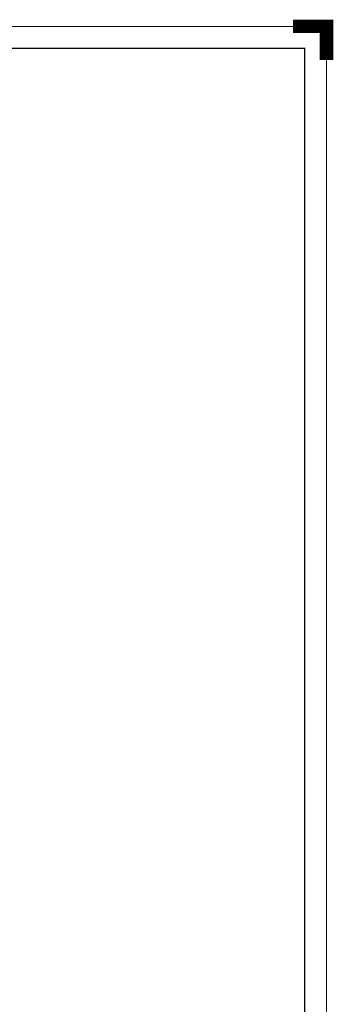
# Paper-space layout 'Layout1' of a CAD drawing. Extents: x -2 to 1243, y -36 to 596.
# Tile 132 of 132: x 960 to 1053, y 304 to 596. Entities that reach past the tile are written whole.
import ezdxf
from ezdxf.enums import TextEntityAlignment as Align

# ---------------------------------------------------------------- set-up
doc = ezdxf.new("R2010")
doc.units = 0
doc.layers.get('DEFPOINTS').update_dxf_attribs({"color": 132, "linetype": 'CONTINUOUS'})
doc.layers.add('RAMECEK_HP', color=251, linetype='CONTINUOUS')
doc.styles.add('ROMANS', font='romans.shx', dxfattribs={"width": 0.8})

# ---------------------------------------------------------------- blocks, each defined once
blk = doc.blocks.new('*U6')
at = {"layer": 'RAMECEK_HP', "lineweight": 35, "const_width": 0.35}
for points in [[(0, 594), (0, 0), (1051, 0), (1051, 594)], [(6.5, 587.5), (6.5, 6.5), (1044.5, 6.5), (1044.5, 587.5)]]:
    blk.add_lwpolyline(points, close=True, dxfattribs=at)
at = {"layer": 'RAMECEK_HP', "lineweight": 40, "const_width": 4}
blk.add_lwpolyline([(1051, 584), (1051, 594), (1041, 594)], dxfattribs=at)
at = {"layer": 'DEFPOINTS', "style": 'ROMANS', "width": 0.8}
blk.add_attdef('TISK', text='', height=10, dxfattribs=at).set_placement((1051, -33), align=Align.RIGHT)

psp = doc.layouts.get("Layout1")

# ---------------------------------------------------------------- block references
at = {"layer": 'RAMECEK_HP'}
psp.add_blockref('*U6', (0, 0), dxfattribs=at)

doc.saveas('drawing.dxf')
